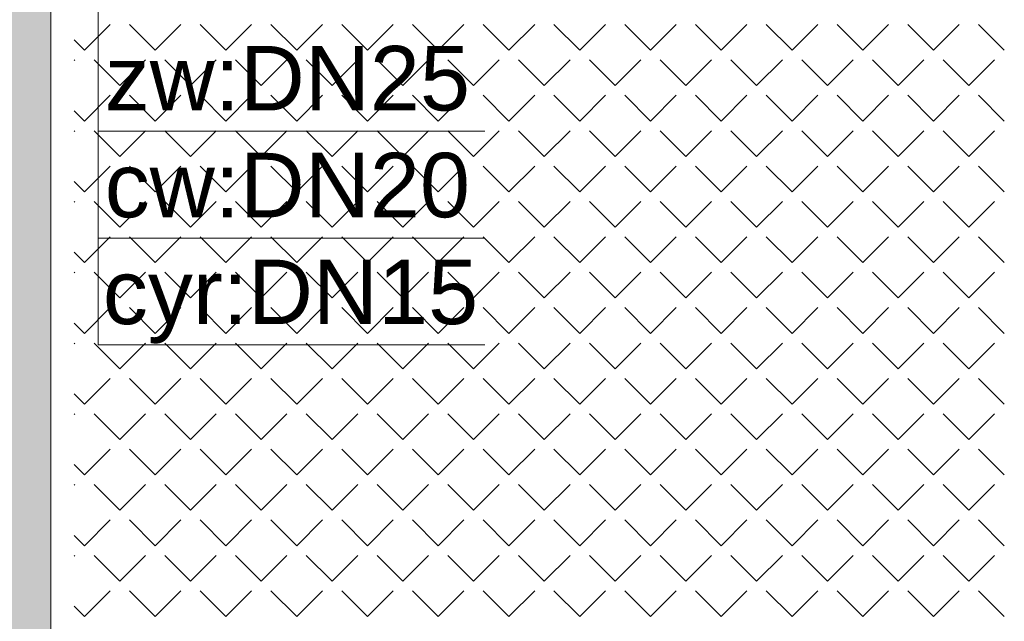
# Model space of a CAD drawing. Header units: millimetres. Extents: x -23540 to 53212, y -37964 to 41185.
# Tile 59 of 203: x -7355 to -7080, y -30744 to -30576. Entities that reach past the tile are written whole.
import ezdxf

# ---------------------------------------------------------------- set-up
doc = ezdxf.new("R2010")
doc.units = ezdxf.units.MM
doc.layers.get('0').update_dxf_attribs({"lineweight": 18})
doc.layers.add('mm_woda_opisy', color=7, linetype='Continuous', lineweight=13)
doc.layers.add('PG_ŚCIANY_DZIAŁOWE', color=3, linetype='Continuous', lineweight=18)
doc.styles.get("Standard").update_dxf_attribs({"font": 'arial.ttf'})

msp = doc.modelspace()

# ---------------------------------------------------------------- hatches: boundary and pattern name
at = {"layer": 'PG_ŚCIANY_DZIAŁOWE', "true_color": 0x636466, "transparency": 33554610}
h = msp.add_hatch(color=251, dxfattribs=at)
h.dxf.hatch_style = 1
h.paths.add_polyline_path([(-7362.96, -30145.22), (-7357.96, -30145.22), (-7357.96, -30150.72), (-7362.96, -30150.72)])
h.paths.add_polyline_path([(-7369.71, -30049.72), (-7346.21, -30049.72), (-7346.21, -29716.72), (-7306.21, -29716.72), (-7306.21, -29702.72), (-7265.71, -29702.72), (-7265.71, -29645.46), (-7318.71, -29645.46), (-7318.71, -29516.46), (-7369.71, -29516.46)])
h.paths.add_polyline_path([(-7346.21, -30150.72), (-7357.96, -30150.72), (-7357.96, -30145.22), (-7362.96, -30145.22), (-7362.96, -30150.72), (-7369.71, -30150.72), (-7369.71, -31104.46), (-7174.59, -31104.46), (-7174.59, -31144.22), (-7154.71, -31144.22), (-7154.71, -31327.46), (-6869.71, -31327.46), (-6869.71, -31312.46), (-7139.71, -31312.46), (-7139.71, -31104.46), (-6751.71, -31104.46), (-6751.71, -31327.46), (-6712.71, -31327.46), (-6712.71, -31330.46), (-6582.66, -31330.46), (-6543.71, -31330.46), (-6506.79, -31300.46), (-6701.21, -31300.46), (-6701.21, -31079.46), (-7346.21, -31079.46), (-7346.21, -30518.72), (-7164.71, -30518.72), (-7164.71, -30497.22), (-7346.21, -30497.22), (-7346.21, -30314.72), (-7331.21, -30314.72), (-7331.21, -30272.22), (-7346.21, -30272.22)])

# ---------------------------------------------------------------- linework, layer by layer
at = {"color": 251, "lineweight": 20, "true_color": 0x636466}
msp.add_line((-7346.21, -31079.46), (-7346.21, -30518.72), dxfattribs=at)
at = {"color": 251, "linetype": 'Continuous', "lineweight": 20, "true_color": 0x636466}
for p, q in [((-7336.82, -30584.8), (-7329.64, -30577.62)), ((-7317.07, -30584.8), (-7324.25, -30577.62)), ((-7317.07, -30584.8), (-7309.88, -30577.62)), ((-7297.31, -30584.8), (-7304.49, -30577.62)), ((-7297.31, -30584.8), (-7290.13, -30577.62)), ((-7277.55, -30584.8), (-7284.74, -30577.62)), ((-7277.55, -30584.8), (-7270.37, -30577.62)), ((-7257.8, -30584.8), (-7264.98, -30577.62)), ((-7257.8, -30584.8), (-7250.61, -30577.62)), ((-7238.04, -30584.8), (-7245.22, -30577.62)), ((-7238.04, -30584.8), (-7230.86, -30577.62)), ((-7218.28, -30584.8), (-7225.47, -30577.62)), ((-7218.28, -30584.8), (-7211.1, -30577.62)), ((-7198.53, -30584.8), (-7205.71, -30577.62)), ((-7198.53, -30584.8), (-7191.34, -30577.62)), ((-7178.77, -30584.8), (-7185.95, -30577.62)), ((-7178.77, -30584.8), (-7171.59, -30577.62)), ((-7159.01, -30584.8), (-7166.2, -30577.62)), ((-7159.01, -30584.8), (-7151.83, -30577.62)), ((-7139.26, -30584.8), (-7146.44, -30577.62)), ((-7139.26, -30584.8), (-7132.07, -30577.62)), ((-7119.5, -30584.8), (-7126.69, -30577.62)), ((-7119.5, -30584.8), (-7112.32, -30577.62)), ((-7099.74, -30584.8), (-7106.93, -30577.62)), ((-7099.74, -30584.8), (-7092.56, -30577.62)), ((-7079.99, -30584.8), (-7087.17, -30577.62)), ((-7336.82, -30584.8), (-7339.7, -30581.92)), ((-7339.7, -30587.68), (-7339.52, -30587.49)), ((-7326.94, -30594.68), (-7334.13, -30587.49)), ((-7326.94, -30594.68), (-7319.76, -30587.49)), ((-7307.19, -30594.68), (-7314.37, -30587.49)), ((-7307.19, -30594.68), (-7300, -30587.49)), ((-7287.43, -30594.68), (-7294.62, -30587.49)), ((-7287.43, -30594.68), (-7280.25, -30587.49)), ((-7267.68, -30594.68), (-7274.86, -30587.49)), ((-7267.68, -30594.68), (-7260.49, -30587.49)), ((-7247.92, -30594.68), (-7255.1, -30587.49)), ((-7247.92, -30594.68), (-7240.73, -30587.49)), ((-7228.16, -30594.68), (-7235.35, -30587.49)), ((-7228.16, -30594.68), (-7220.98, -30587.49)), ((-7208.41, -30594.68), (-7215.59, -30587.49)), ((-7208.41, -30594.68), (-7201.22, -30587.49)), ((-7188.65, -30594.68), (-7195.83, -30587.49)), ((-7188.65, -30594.68), (-7181.46, -30587.49)), ((-7168.89, -30594.68), (-7176.08, -30587.49)), ((-7168.89, -30594.68), (-7161.71, -30587.49)), ((-7149.14, -30594.68), (-7156.32, -30587.49)), ((-7149.14, -30594.68), (-7141.95, -30587.49)), ((-7129.38, -30594.68), (-7136.56, -30587.49)), ((-7129.38, -30594.68), (-7122.2, -30587.49)), ((-7109.62, -30594.68), (-7116.81, -30587.49)), ((-7109.62, -30594.68), (-7102.44, -30587.49)), ((-7089.87, -30594.68), (-7097.05, -30587.49)), ((-7089.87, -30594.68), (-7082.68, -30587.49)), ((-7336.82, -30604.56), (-7329.64, -30597.37)), ((-7317.07, -30604.56), (-7324.25, -30597.37)), ((-7317.07, -30604.56), (-7309.88, -30597.37)), ((-7297.31, -30604.56), (-7304.49, -30597.37)), ((-7297.31, -30604.56), (-7290.13, -30597.37)), ((-7277.55, -30604.56), (-7284.74, -30597.37)), ((-7277.55, -30604.56), (-7270.37, -30597.37)), ((-7257.8, -30604.56), (-7264.98, -30597.37)), ((-7257.8, -30604.56), (-7250.61, -30597.37)), ((-7238.04, -30604.56), (-7245.22, -30597.37)), ((-7238.04, -30604.56), (-7230.86, -30597.37)), ((-7218.28, -30604.56), (-7225.47, -30597.37)), ((-7218.28, -30604.56), (-7211.1, -30597.37)), ((-7198.53, -30604.56), (-7205.71, -30597.37)), ((-7198.53, -30604.56), (-7191.34, -30597.37)), ((-7178.77, -30604.56), (-7185.95, -30597.37)), ((-7178.77, -30604.56), (-7171.59, -30597.37)), ((-7159.01, -30604.56), (-7166.2, -30597.37)), ((-7159.01, -30604.56), (-7151.83, -30597.37)), ((-7139.26, -30604.56), (-7146.44, -30597.37)), ((-7139.26, -30604.56), (-7132.07, -30597.37)), ((-7119.5, -30604.56), (-7126.69, -30597.37)), ((-7119.5, -30604.56), (-7112.32, -30597.37)), ((-7099.74, -30604.56), (-7106.93, -30597.37)), ((-7099.74, -30604.56), (-7092.56, -30597.37)), ((-7079.99, -30604.56), (-7087.17, -30597.37)), ((-7336.82, -30604.56), (-7339.7, -30601.68)), ((-7339.7, -30607.44), (-7339.52, -30607.25)), ((-7326.94, -30614.43), (-7334.13, -30607.25)), ((-7326.94, -30614.43), (-7319.76, -30607.25)), ((-7307.19, -30614.43), (-7314.37, -30607.25)), ((-7307.19, -30614.43), (-7300, -30607.25)), ((-7287.43, -30614.43), (-7294.62, -30607.25)), ((-7287.43, -30614.43), (-7280.25, -30607.25)), ((-7267.68, -30614.43), (-7274.86, -30607.25)), ((-7267.68, -30614.43), (-7260.49, -30607.25)), ((-7247.92, -30614.43), (-7255.1, -30607.25)), ((-7247.92, -30614.43), (-7240.73, -30607.25)), ((-7228.16, -30614.43), (-7235.35, -30607.25)), ((-7228.16, -30614.43), (-7220.98, -30607.25)), ((-7208.41, -30614.43), (-7215.59, -30607.25)), ((-7208.41, -30614.43), (-7201.22, -30607.25)), ((-7188.65, -30614.43), (-7195.83, -30607.25)), ((-7188.65, -30614.43), (-7181.46, -30607.25)), ((-7168.89, -30614.43), (-7176.08, -30607.25)), ((-7168.89, -30614.43), (-7161.71, -30607.25)), ((-7149.14, -30614.43), (-7156.32, -30607.25)), ((-7149.14, -30614.43), (-7141.95, -30607.25)), ((-7129.38, -30614.43), (-7136.56, -30607.25)), ((-7129.38, -30614.43), (-7122.2, -30607.25)), ((-7109.62, -30614.43), (-7116.81, -30607.25)), ((-7109.62, -30614.43), (-7102.44, -30607.25)), ((-7089.87, -30614.43), (-7097.05, -30607.25)), ((-7089.87, -30614.43), (-7082.68, -30607.25)), ((-7336.82, -30624.31), (-7329.64, -30617.13)), ((-7317.07, -30624.31), (-7324.25, -30617.13)), ((-7317.07, -30624.31), (-7309.88, -30617.13)), ((-7297.31, -30624.31), (-7304.49, -30617.13)), ((-7297.31, -30624.31), (-7290.13, -30617.13)), ((-7277.55, -30624.31), (-7284.74, -30617.13)), ((-7277.55, -30624.31), (-7270.37, -30617.13)), ((-7257.8, -30624.31), (-7264.98, -30617.13)), ((-7257.8, -30624.31), (-7250.61, -30617.13)), ((-7238.04, -30624.31), (-7245.22, -30617.13)), ((-7238.04, -30624.31), (-7230.86, -30617.13)), ((-7218.28, -30624.31), (-7225.47, -30617.13)), ((-7218.28, -30624.31), (-7211.1, -30617.13)), ((-7198.53, -30624.31), (-7205.71, -30617.13)), ((-7198.53, -30624.31), (-7191.34, -30617.13)), ((-7178.77, -30624.31), (-7185.95, -30617.13)), ((-7178.77, -30624.31), (-7171.59, -30617.13)), ((-7159.01, -30624.31), (-7166.2, -30617.13)), ((-7159.01, -30624.31), (-7151.83, -30617.13)), ((-7139.26, -30624.31), (-7146.44, -30617.13)), ((-7139.26, -30624.31), (-7132.07, -30617.13)), ((-7119.5, -30624.31), (-7126.69, -30617.13)), ((-7119.5, -30624.31), (-7112.32, -30617.13)), ((-7099.74, -30624.31), (-7106.93, -30617.13)), ((-7099.74, -30624.31), (-7092.56, -30617.13)), ((-7079.99, -30624.31), (-7087.17, -30617.13)), ((-7336.82, -30624.31), (-7339.7, -30621.43)), ((-7339.7, -30627.19), (-7339.52, -30627.01)), ((-7326.94, -30634.19), (-7334.13, -30627.01)), ((-7326.94, -30634.19), (-7319.76, -30627.01)), ((-7307.19, -30634.19), (-7314.37, -30627.01)), ((-7307.19, -30634.19), (-7300, -30627.01)), ((-7287.43, -30634.19), (-7294.62, -30627.01)), ((-7287.43, -30634.19), (-7280.25, -30627.01)), ((-7267.68, -30634.19), (-7274.86, -30627.01)), ((-7267.68, -30634.19), (-7260.49, -30627.01)), ((-7247.92, -30634.19), (-7255.1, -30627.01)), ((-7247.92, -30634.19), (-7240.73, -30627.01)), ((-7228.16, -30634.19), (-7235.35, -30627.01)), ((-7228.16, -30634.19), (-7220.98, -30627.01)), ((-7208.41, -30634.19), (-7215.59, -30627.01)), ((-7208.41, -30634.19), (-7201.22, -30627.01)), ((-7188.65, -30634.19), (-7195.83, -30627.01)), ((-7188.65, -30634.19), (-7181.46, -30627.01)), ((-7168.89, -30634.19), (-7176.08, -30627.01)), ((-7168.89, -30634.19), (-7161.71, -30627.01)), ((-7149.14, -30634.19), (-7156.32, -30627.01)), ((-7149.14, -30634.19), (-7141.95, -30627.01)), ((-7129.38, -30634.19), (-7136.56, -30627.01)), ((-7129.38, -30634.19), (-7122.2, -30627.01)), ((-7109.62, -30634.19), (-7116.81, -30627.01)), ((-7109.62, -30634.19), (-7102.44, -30627.01)), ((-7089.87, -30634.19), (-7097.05, -30627.01)), ((-7089.87, -30634.19), (-7082.68, -30627.01)), ((-7336.82, -30644.07), (-7329.64, -30636.89)), ((-7317.07, -30644.07), (-7324.25, -30636.89)), ((-7317.07, -30644.07), (-7309.88, -30636.89)), ((-7297.31, -30644.07), (-7304.49, -30636.89)), ((-7297.31, -30644.07), (-7290.13, -30636.89)), ((-7277.55, -30644.07), (-7284.74, -30636.89)), ((-7277.55, -30644.07), (-7270.37, -30636.89)), ((-7257.8, -30644.07), (-7264.98, -30636.89)), ((-7257.8, -30644.07), (-7250.61, -30636.89)), ((-7238.04, -30644.07), (-7245.22, -30636.89)), ((-7238.04, -30644.07), (-7230.86, -30636.89)), ((-7218.28, -30644.07), (-7225.47, -30636.89)), ((-7218.28, -30644.07), (-7211.1, -30636.89)), ((-7198.53, -30644.07), (-7205.71, -30636.89)), ((-7198.53, -30644.07), (-7191.34, -30636.89)), ((-7178.77, -30644.07), (-7185.95, -30636.89)), ((-7178.77, -30644.07), (-7171.59, -30636.89)), ((-7159.01, -30644.07), (-7166.2, -30636.89)), ((-7159.01, -30644.07), (-7151.83, -30636.89)), ((-7139.26, -30644.07), (-7146.44, -30636.89)), ((-7139.26, -30644.07), (-7132.07, -30636.89)), ((-7119.5, -30644.07), (-7126.69, -30636.89)), ((-7119.5, -30644.07), (-7112.32, -30636.89)), ((-7099.74, -30644.07), (-7106.93, -30636.89)), ((-7099.74, -30644.07), (-7092.56, -30636.89)), ((-7079.99, -30644.07), (-7087.17, -30636.89)), ((-7336.82, -30644.07), (-7339.7, -30641.19)), ((-7339.7, -30646.95), (-7339.52, -30646.76)), ((-7326.94, -30653.95), (-7334.13, -30646.76)), ((-7326.94, -30653.95), (-7319.76, -30646.76)), ((-7307.19, -30653.95), (-7314.37, -30646.76)), ((-7307.19, -30653.95), (-7300, -30646.76)), ((-7287.43, -30653.95), (-7294.62, -30646.76)), ((-7287.43, -30653.95), (-7280.25, -30646.76)), ((-7267.68, -30653.95), (-7274.86, -30646.76)), ((-7267.68, -30653.95), (-7260.49, -30646.76)), ((-7247.92, -30653.95), (-7255.1, -30646.76)), ((-7247.92, -30653.95), (-7240.73, -30646.76)), ((-7228.16, -30653.95), (-7235.35, -30646.76)), ((-7228.16, -30653.95), (-7220.98, -30646.76)), ((-7208.41, -30653.95), (-7215.59, -30646.76)), ((-7208.41, -30653.95), (-7201.22, -30646.76)), ((-7188.65, -30653.95), (-7195.83, -30646.76)), ((-7188.65, -30653.95), (-7181.46, -30646.76)), ((-7168.89, -30653.95), (-7176.08, -30646.76)), ((-7168.89, -30653.95), (-7161.71, -30646.76)), ((-7149.14, -30653.95), (-7156.32, -30646.76)), ((-7149.14, -30653.95), (-7141.95, -30646.76)), ((-7129.38, -30653.95), (-7136.56, -30646.76)), ((-7129.38, -30653.95), (-7122.2, -30646.76)), ((-7109.62, -30653.95), (-7116.81, -30646.76)), ((-7109.62, -30653.95), (-7102.44, -30646.76)), ((-7089.87, -30653.95), (-7097.05, -30646.76)), ((-7089.87, -30653.95), (-7082.68, -30646.76)), ((-7336.82, -30663.83), (-7329.64, -30656.64)), ((-7317.07, -30663.83), (-7324.25, -30656.64)), ((-7317.07, -30663.83), (-7309.88, -30656.64)), ((-7297.31, -30663.83), (-7304.49, -30656.64)), ((-7297.31, -30663.83), (-7290.13, -30656.64)), ((-7277.55, -30663.83), (-7284.74, -30656.64)), ((-7277.55, -30663.83), (-7270.37, -30656.64)), ((-7257.8, -30663.83), (-7264.98, -30656.64)), ((-7257.8, -30663.83), (-7250.61, -30656.64)), ((-7238.04, -30663.83), (-7245.22, -30656.64)), ((-7238.04, -30663.83), (-7230.86, -30656.64)), ((-7218.28, -30663.83), (-7225.47, -30656.64)), ((-7218.28, -30663.83), (-7211.1, -30656.64)), ((-7198.53, -30663.83), (-7205.71, -30656.64)), ((-7198.53, -30663.83), (-7191.34, -30656.64)), ((-7178.77, -30663.83), (-7185.95, -30656.64)), ((-7178.77, -30663.83), (-7171.59, -30656.64)), ((-7159.01, -30663.83), (-7166.2, -30656.64)), ((-7159.01, -30663.83), (-7151.83, -30656.64)), ((-7139.26, -30663.83), (-7146.44, -30656.64)), ((-7139.26, -30663.83), (-7132.07, -30656.64)), ((-7119.5, -30663.83), (-7126.69, -30656.64)), ((-7119.5, -30663.83), (-7112.32, -30656.64)), ((-7099.74, -30663.83), (-7106.93, -30656.64)), ((-7099.74, -30663.83), (-7092.56, -30656.64)), ((-7079.99, -30663.83), (-7087.17, -30656.64)), ((-7336.82, -30663.83), (-7339.7, -30660.95)), ((-7339.7, -30666.71), (-7339.52, -30666.52)), ((-7326.94, -30673.7), (-7334.13, -30666.52)), ((-7326.94, -30673.7), (-7319.76, -30666.52)), ((-7307.19, -30673.7), (-7314.37, -30666.52)), ((-7307.19, -30673.7), (-7300, -30666.52)), ((-7287.43, -30673.7), (-7294.62, -30666.52)), ((-7287.43, -30673.7), (-7280.25, -30666.52)), ((-7267.68, -30673.7), (-7274.86, -30666.52)), ((-7267.68, -30673.7), (-7260.49, -30666.52)), ((-7247.92, -30673.7), (-7255.1, -30666.52)), ((-7247.92, -30673.7), (-7240.73, -30666.52)), ((-7228.16, -30673.7), (-7235.35, -30666.52)), ((-7228.16, -30673.7), (-7220.98, -30666.52)), ((-7208.41, -30673.7), (-7215.59, -30666.52)), ((-7208.41, -30673.7), (-7201.22, -30666.52)), ((-7188.65, -30673.7), (-7195.83, -30666.52)), ((-7188.65, -30673.7), (-7181.46, -30666.52)), ((-7168.89, -30673.7), (-7176.08, -30666.52)), ((-7168.89, -30673.7), (-7161.71, -30666.52)), ((-7149.14, -30673.7), (-7156.32, -30666.52)), ((-7149.14, -30673.7), (-7141.95, -30666.52)), ((-7129.38, -30673.7), (-7136.56, -30666.52)), ((-7129.38, -30673.7), (-7122.2, -30666.52)), ((-7109.62, -30673.7), (-7116.81, -30666.52)), ((-7109.62, -30673.7), (-7102.44, -30666.52)), ((-7089.87, -30673.7), (-7097.05, -30666.52)), ((-7089.87, -30673.7), (-7082.68, -30666.52)), ((-7336.82, -30683.58), (-7329.64, -30676.4)), ((-7317.07, -30683.58), (-7324.25, -30676.4)), ((-7317.07, -30683.58), (-7309.88, -30676.4)), ((-7297.31, -30683.58), (-7304.49, -30676.4)), ((-7297.31, -30683.58), (-7290.13, -30676.4)), ((-7277.55, -30683.58), (-7284.74, -30676.4)), ((-7277.55, -30683.58), (-7270.37, -30676.4)), ((-7257.8, -30683.58), (-7264.98, -30676.4)), ((-7257.8, -30683.58), (-7250.61, -30676.4)), ((-7238.04, -30683.58), (-7245.22, -30676.4)), ((-7238.04, -30683.58), (-7230.86, -30676.4)), ((-7218.28, -30683.58), (-7225.47, -30676.4)), ((-7218.28, -30683.58), (-7211.1, -30676.4)), ((-7198.53, -30683.58), (-7205.71, -30676.4)), ((-7198.53, -30683.58), (-7191.34, -30676.4)), ((-7178.77, -30683.58), (-7185.95, -30676.4)), ((-7178.77, -30683.58), (-7171.59, -30676.4)), ((-7159.01, -30683.58), (-7166.2, -30676.4)), ((-7159.01, -30683.58), (-7151.83, -30676.4)), ((-7139.26, -30683.58), (-7146.44, -30676.4)), ((-7139.26, -30683.58), (-7132.07, -30676.4)), ((-7119.5, -30683.58), (-7126.69, -30676.4)), ((-7119.5, -30683.58), (-7112.32, -30676.4)), ((-7099.74, -30683.58), (-7106.93, -30676.4)), ((-7099.74, -30683.58), (-7092.56, -30676.4)), ((-7079.99, -30683.58), (-7087.17, -30676.4)), ((-7336.82, -30683.58), (-7339.7, -30680.7)), ((-7339.7, -30686.46), (-7339.52, -30686.28)), ((-7326.94, -30693.46), (-7334.13, -30686.28)), ((-7326.94, -30693.46), (-7319.76, -30686.28)), ((-7307.19, -30693.46), (-7314.37, -30686.28)), ((-7307.19, -30693.46), (-7300, -30686.28)), ((-7287.43, -30693.46), (-7294.62, -30686.28)), ((-7287.43, -30693.46), (-7280.25, -30686.28)), ((-7267.68, -30693.46), (-7274.86, -30686.28)), ((-7267.68, -30693.46), (-7260.49, -30686.28)), ((-7247.92, -30693.46), (-7255.1, -30686.28)), ((-7247.92, -30693.46), (-7240.73, -30686.28)), ((-7228.16, -30693.46), (-7235.35, -30686.28)), ((-7228.16, -30693.46), (-7220.98, -30686.28)), ((-7208.41, -30693.46), (-7215.59, -30686.28)), ((-7208.41, -30693.46), (-7201.22, -30686.28)), ((-7188.65, -30693.46), (-7195.83, -30686.28)), ((-7188.65, -30693.46), (-7181.46, -30686.28)), ((-7168.89, -30693.46), (-7176.08, -30686.28)), ((-7168.89, -30693.46), (-7161.71, -30686.28)), ((-7149.14, -30693.46), (-7156.32, -30686.28)), ((-7149.14, -30693.46), (-7141.95, -30686.28)), ((-7129.38, -30693.46), (-7136.56, -30686.28)), ((-7129.38, -30693.46), (-7122.2, -30686.28)), ((-7109.62, -30693.46), (-7116.81, -30686.28)), ((-7109.62, -30693.46), (-7102.44, -30686.28)), ((-7089.87, -30693.46), (-7097.05, -30686.28)), ((-7089.87, -30693.46), (-7082.68, -30686.28)), ((-7336.82, -30703.34), (-7329.64, -30696.15)), ((-7317.07, -30703.34), (-7324.25, -30696.15)), ((-7317.07, -30703.34), (-7309.88, -30696.15)), ((-7297.31, -30703.34), (-7304.49, -30696.15)), ((-7297.31, -30703.34), (-7290.13, -30696.15)), ((-7277.55, -30703.34), (-7284.74, -30696.15)), ((-7277.55, -30703.34), (-7270.37, -30696.15)), ((-7257.8, -30703.34), (-7264.98, -30696.15)), ((-7257.8, -30703.34), (-7250.61, -30696.15)), ((-7238.04, -30703.34), (-7245.22, -30696.15)), ((-7238.04, -30703.34), (-7230.86, -30696.15)), ((-7218.28, -30703.34), (-7225.47, -30696.15)), ((-7218.28, -30703.34), (-7211.1, -30696.15)), ((-7198.53, -30703.34), (-7205.71, -30696.15)), ((-7198.53, -30703.34), (-7191.34, -30696.15)), ((-7178.77, -30703.34), (-7185.95, -30696.15)), ((-7178.77, -30703.34), (-7171.59, -30696.15)), ((-7159.01, -30703.34), (-7166.2, -30696.15)), ((-7159.01, -30703.34), (-7151.83, -30696.15)), ((-7139.26, -30703.34), (-7146.44, -30696.15)), ((-7139.26, -30703.34), (-7132.07, -30696.15)), ((-7119.5, -30703.34), (-7126.69, -30696.15)), ((-7119.5, -30703.34), (-7112.32, -30696.15)), ((-7099.74, -30703.34), (-7106.93, -30696.15)), ((-7099.74, -30703.34), (-7092.56, -30696.15)), ((-7079.99, -30703.34), (-7087.17, -30696.15)), ((-7336.82, -30703.34), (-7339.7, -30700.46)), ((-7339.7, -30706.22), (-7339.52, -30706.03)), ((-7326.94, -30713.22), (-7334.13, -30706.03)), ((-7326.94, -30713.22), (-7319.76, -30706.03)), ((-7307.19, -30713.22), (-7314.37, -30706.03)), ((-7307.19, -30713.22), (-7300, -30706.03)), ((-7287.43, -30713.22), (-7294.62, -30706.03)), ((-7287.43, -30713.22), (-7280.25, -30706.03)), ((-7267.68, -30713.22), (-7274.86, -30706.03)), ((-7267.68, -30713.22), (-7260.49, -30706.03)), ((-7247.92, -30713.22), (-7255.1, -30706.03)), ((-7247.92, -30713.22), (-7240.73, -30706.03)), ((-7228.16, -30713.22), (-7235.35, -30706.03)), ((-7228.16, -30713.22), (-7220.98, -30706.03)), ((-7208.41, -30713.22), (-7215.59, -30706.03)), ((-7208.41, -30713.22), (-7201.22, -30706.03)), ((-7188.65, -30713.22), (-7195.83, -30706.03)), ((-7188.65, -30713.22), (-7181.46, -30706.03)), ((-7168.89, -30713.22), (-7176.08, -30706.03)), ((-7168.89, -30713.22), (-7161.71, -30706.03)), ((-7149.14, -30713.22), (-7156.32, -30706.03)), ((-7149.14, -30713.22), (-7141.95, -30706.03)), ((-7129.38, -30713.22), (-7136.56, -30706.03)), ((-7129.38, -30713.22), (-7122.2, -30706.03)), ((-7109.62, -30713.22), (-7116.81, -30706.03)), ((-7109.62, -30713.22), (-7102.44, -30706.03)), ((-7089.87, -30713.22), (-7097.05, -30706.03)), ((-7089.87, -30713.22), (-7082.68, -30706.03)), ((-7336.82, -30723.1), (-7329.64, -30715.91)), ((-7317.07, -30723.1), (-7324.25, -30715.91)), ((-7317.07, -30723.1), (-7309.88, -30715.91)), ((-7297.31, -30723.1), (-7304.49, -30715.91)), ((-7297.31, -30723.1), (-7290.13, -30715.91)), ((-7277.55, -30723.1), (-7284.74, -30715.91)), ((-7277.55, -30723.1), (-7270.37, -30715.91)), ((-7257.8, -30723.1), (-7264.98, -30715.91)), ((-7257.8, -30723.1), (-7250.61, -30715.91)), ((-7238.04, -30723.1), (-7245.22, -30715.91)), ((-7238.04, -30723.1), (-7230.86, -30715.91)), ((-7218.28, -30723.1), (-7225.47, -30715.91)), ((-7218.28, -30723.1), (-7211.1, -30715.91)), ((-7198.53, -30723.1), (-7205.71, -30715.91)), ((-7198.53, -30723.1), (-7191.34, -30715.91)), ((-7178.77, -30723.1), (-7185.95, -30715.91)), ((-7178.77, -30723.1), (-7171.59, -30715.91)), ((-7159.01, -30723.1), (-7166.2, -30715.91)), ((-7159.01, -30723.1), (-7151.83, -30715.91)), ((-7139.26, -30723.1), (-7146.44, -30715.91)), ((-7139.26, -30723.1), (-7132.07, -30715.91)), ((-7119.5, -30723.1), (-7126.69, -30715.91)), ((-7119.5, -30723.1), (-7112.32, -30715.91)), ((-7099.74, -30723.1), (-7106.93, -30715.91)), ((-7099.74, -30723.1), (-7092.56, -30715.91)), ((-7079.99, -30723.1), (-7087.17, -30715.91)), ((-7336.82, -30723.1), (-7339.7, -30720.22)), ((-7339.7, -30725.98), (-7339.52, -30725.79)), ((-7326.94, -30732.97), (-7334.13, -30725.79)), ((-7326.94, -30732.97), (-7319.76, -30725.79)), ((-7307.19, -30732.97), (-7314.37, -30725.79)), ((-7307.19, -30732.97), (-7300, -30725.79)), ((-7287.43, -30732.97), (-7294.62, -30725.79)), ((-7287.43, -30732.97), (-7280.25, -30725.79)), ((-7267.68, -30732.97), (-7274.86, -30725.79)), ((-7267.68, -30732.97), (-7260.49, -30725.79)), ((-7247.92, -30732.97), (-7255.1, -30725.79)), ((-7247.92, -30732.97), (-7240.73, -30725.79)), ((-7228.16, -30732.97), (-7235.35, -30725.79)), ((-7228.16, -30732.97), (-7220.98, -30725.79)), ((-7208.41, -30732.97), (-7215.59, -30725.79)), ((-7208.41, -30732.97), (-7201.22, -30725.79)), ((-7188.65, -30732.97), (-7195.83, -30725.79)), ((-7188.65, -30732.97), (-7181.46, -30725.79)), ((-7168.89, -30732.97), (-7176.08, -30725.79)), ((-7168.89, -30732.97), (-7161.71, -30725.79)), ((-7149.14, -30732.97), (-7156.32, -30725.79)), ((-7149.14, -30732.97), (-7141.95, -30725.79)), ((-7129.38, -30732.97), (-7136.56, -30725.79)), ((-7129.38, -30732.97), (-7122.2, -30725.79)), ((-7109.62, -30732.97), (-7116.81, -30725.79)), ((-7109.62, -30732.97), (-7102.44, -30725.79)), ((-7089.87, -30732.97), (-7097.05, -30725.79)), ((-7089.87, -30732.97), (-7082.68, -30725.79)), ((-7336.82, -30742.85), (-7329.64, -30735.67)), ((-7317.07, -30742.85), (-7324.25, -30735.67)), ((-7317.07, -30742.85), (-7309.88, -30735.67)), ((-7297.31, -30742.85), (-7304.49, -30735.67)), ((-7297.31, -30742.85), (-7290.13, -30735.67)), ((-7277.55, -30742.85), (-7284.74, -30735.67)), ((-7277.55, -30742.85), (-7270.37, -30735.67)), ((-7257.8, -30742.85), (-7264.98, -30735.67)), ((-7257.8, -30742.85), (-7250.61, -30735.67)), ((-7238.04, -30742.85), (-7245.22, -30735.67)), ((-7238.04, -30742.85), (-7230.86, -30735.67)), ((-7218.28, -30742.85), (-7225.47, -30735.67)), ((-7218.28, -30742.85), (-7211.1, -30735.67)), ((-7198.53, -30742.85), (-7205.71, -30735.67)), ((-7198.53, -30742.85), (-7191.34, -30735.67)), ((-7178.77, -30742.85), (-7185.95, -30735.67)), ((-7178.77, -30742.85), (-7171.59, -30735.67)), ((-7159.01, -30742.85), (-7166.2, -30735.67)), ((-7159.01, -30742.85), (-7151.83, -30735.67)), ((-7139.26, -30742.85), (-7146.44, -30735.67)), ((-7139.26, -30742.85), (-7132.07, -30735.67)), ((-7119.5, -30742.85), (-7126.69, -30735.67)), ((-7119.5, -30742.85), (-7112.32, -30735.67)), ((-7099.74, -30742.85), (-7106.93, -30735.67)), ((-7099.74, -30742.85), (-7092.56, -30735.67)), ((-7079.99, -30742.85), (-7087.17, -30735.67)), ((-7336.82, -30742.85), (-7339.7, -30739.97))]:
    msp.add_line(p, q, dxfattribs=at)
at = {"layer": 'mm_woda_opisy'}
for p, q in [((-7332.97, -30667.03), (-7332.97, -30482.22)), ((-7224.98, -30607.38), (-7332.97, -30607.38)), ((-7224.98, -30637.21), (-7332.97, -30637.21)), ((-7224.98, -30667.03), (-7332.97, -30667.03))]:
    msp.add_line(p, q, dxfattribs=at)

# ---------------------------------------------------------------- texts
at = {"layer": 'mm_woda_opisy', "char_height": 18, "width": 263.5284, "attachment_point": 3}
for s, insert in [('zw:DN25', (-7229.15, -30583.6)), ('cw:DN20', (-7229.15, -30613.43)), ('cyr:DN15', (-7226.88, -30643.25))]:
    msp.add_mtext(s, dxfattribs=dict(at, insert=insert))

doc.saveas('drawing.dxf')
